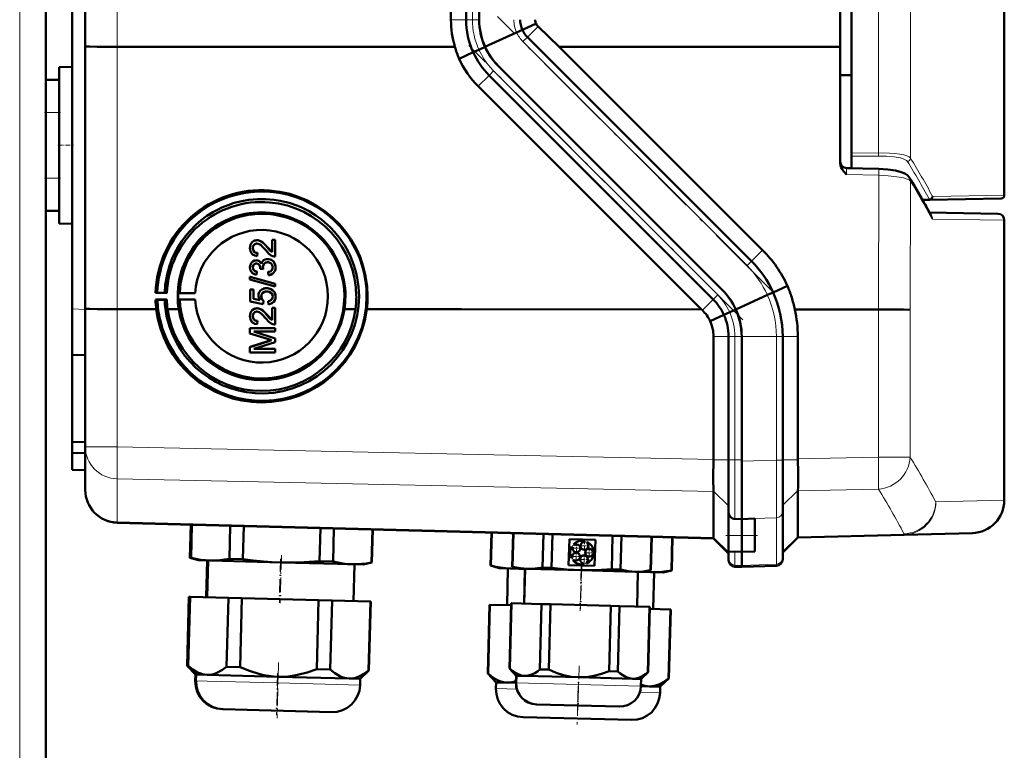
# Model space of a CAD drawing. Extents: x -1438 to 1837, y -1771 to 755.
# Tile 67 of 95: x 458 to 608, y 99 to 210. Entities that reach past the tile are written whole.
import ezdxf

# ---------------------------------------------------------------- set-up
doc = ezdxf.new("R2010")
doc.units = 0
doc.linetypes.add('DASHDOT', pattern=[18.5, 12, -3, 0.5, -3])

msp = doc.modelspace()

# ---------------------------------------------------------------- linework, layer by layer
at = {"color": 7, "linetype": 'DASHDOT', "lineweight": 18}
for p, q in [((457.79, -529.1), (457.79, 430.9)), ((572.39, 168.72), (530.6, 210.51)), ((567.98, 164.3), (526.19, 206.09))]:
    msp.add_line(p, q, dxfattribs=at)
at = {"color": 7, "lineweight": 18}
for p, q in [((457.79, -267.8), (457.79, 350.9)), ((593.5, 322.87), (593.5, 188.94)), ((588.63, 189.76), (588.63, 322.05)), ((472.66, 205.92), (472.66, 305.88)), ((526.76, 301.76), (526.76, 210.04)), ((523.49, 210.04), (525.79, 210.04)), ((526.76, 210.04), (525.79, 210.04)), ((526.76, 210.04), (527.79, 210.04)), ((536.76, 209.02), (535.14, 207.39)), ((534.37, 208.49), (534.37, 208.49)), ((534.45, 206.71), (535.14, 207.39)), ((472.66, 165.93), (472.66, 205.92)), ((568.6, 172.56), (534.45, 206.71)), ((526.87, 205.07), (526.88, 205.07)), ((527.65, 199.89), (529.31, 201.55)), ((529.99, 202.24), (529.31, 201.55)), ((564.13, 168.1), (529.99, 202.24)), ((461.79, 195.9), (463.79, 195.9)), ((584.5, 189.7), (588.63, 189.76)), ((588.63, 189.27), (584.5, 189.22)), ((588.68, 186.33), (583.76, 186.45)), ((588.6, 165.89), (588.68, 186.33)), ((461.79, 185.9), (463.79, 185.9)), ((593.5, 185.45), (593.43, 165.83)), ((596.93, 183.09), (607.79, 183.28)), ((596.32, 182.72), (595.26, 182.7)), ((596.58, 180.3), (596.56, 180.32)), ((607.79, 179.48), (596.85, 179.67)), ((570.96, 174.93), (569.28, 173.25)), ((568.6, 172.56), (569.28, 173.25)), ((564.13, 168.1), (563.45, 167.41)), ((572.57, 168.49), (572.57, 168.49)), ((561.79, 165.76), (563.45, 167.41)), ((465.79, 165.96), (467.79, 165.89)), ((472.66, 144.94), (472.66, 165.93)), ((565.08, 165.07), (565.08, 165.07)), ((588.61, 143.39), (588.61, 165.89)), ((593.43, 165.83), (593.43, 143.39)), ((563.49, 161.76), (565.79, 161.76)), ((565.79, 161.76), (566.76, 161.76)), ((566.76, 161.76), (567.79, 161.76)), ((566.76, 161.76), (566.76, 142.95)), ((573.07, 161.76), (567.79, 161.76)), ((573.07, 161.76), (574.04, 161.76)), ((573.07, 142.9), (573.07, 161.76)), ((576.33, 161.76), (574.04, 161.76)), ((472.66, 144.94), (467.79, 144.94)), ((472.66, 144.94), (563.49, 143.04)), ((563.49, 142.95), (565.79, 142.95)), ((566.76, 142.95), (565.79, 142.95)), ((566.76, 142.95), (567.79, 142.95)), ((566.76, 133.98), (566.76, 142.95)), ((567.79, 142.75), (573.07, 142.9)), ((574.04, 142.9), (573.07, 142.9)), ((576.33, 142.96), (574.04, 142.96)), ((588.61, 143.39), (576.33, 143.13)), ((588.61, 143.39), (593.43, 143.39)), ((563.49, 138.17), (472.66, 140.07)), ((472.66, 140.07), (472.66, 133.52)), ((563.49, 138.19), (565.79, 135.95)), ((576.33, 138.31), (574.04, 136.07)), ((576.33, 138.26), (588.61, 138.52)), ((597.36, 136.55), (607.79, 136.82)), ((472.66, 133.52), (563.49, 131.14)), ((472.66, 133.52), (472.66, 133.39)), ((566.76, 133.98), (567.79, 133.94)), ((566.76, 133.97), (566.76, 133.98)), ((573.07, 134.14), (567.79, 133.99)), ((573.07, 127.07), (573.07, 134.14)), ((563.49, 131.14), (565.79, 128.89)), ((565.79, 131.44), (567.79, 131.44)), ((569.79, 131.44), (567.79, 131.44)), ((576.33, 131.24), (574.04, 129.01)), ((592.53, 131.67), (576.33, 131.25)), ((592.53, 131.55), (592.53, 131.67)), ((566.76, 126.92), (566.76, 128.98)), ((566.76, 126.92), (567.79, 126.89)), ((566.76, 126.68), (566.76, 126.92)), ((573.07, 127.07), (567.79, 126.89)), ((573.07, 126.83), (573.07, 127.07)), ((484.6, 109.31), (484.54, 109.31)), ((484.65, 109.31), (484.6, 109.31)), ((486.33, 109.26), (484.65, 109.31)), ((497.15, 108.98), (486.33, 109.26)), ((509.64, 108.65), (497.15, 108.98)), ((532.02, 108.07), (530.35, 108.11)), ((533.53, 108.03), (532.02, 108.07)), ((533.43, 108.99), (533.4, 108.99)), ((542.93, 108.74), (533.43, 108.99)), ((552.43, 108.49), (542.93, 108.74)), ((555.34, 107.46), (552.25, 107.54))]:
    msp.add_line(p, q, dxfattribs=at)
at = {"color": 7, "lineweight": 50}
for p, q in [((584.5, 322.11), (584.5, 189.7)), ((461.79, 200.9), (461.79, 310.9)), ((467.79, 205.98), (467.79, 305.81)), ((582.79, 205.88), (582.79, 305.92)), ((523.49, 210.04), (523.49, 301.76)), ((525.79, 301.76), (525.79, 210.04)), ((527.79, 301.76), (527.79, 210.04)), ((465.79, 165.96), (465.79, 254.97)), ((607.79, 254.41), (607.79, 183.28)), ((536.46, 209.44), (534.37, 208.49)), ((540, 205.89), (536.76, 209.02)), ((533.48, 208.09), (528.67, 205.9)), ((534.37, 208.49), (533.49, 208.09)), ((569.28, 173.25), (535.14, 207.39)), ((467.79, 166), (467.79, 205.98)), ((524.1, 205.9), (472.66, 205.92)), ((527.76, 205.47), (528.7, 205.9)), ((582.79, 205.88), (540, 205.89)), ((570.96, 174.93), (540, 205.89)), ((582.79, 205.88), (582.79, 188.17)), ((524.73, 204.1), (526.87, 205.07)), ((526.88, 205.07), (527.76, 205.47)), ((463.79, 202.79), (465.79, 202.85)), ((463.79, 202.79), (465.79, 202.85)), ((463.79, 179), (463.79, 202.79)), ((564.86, 168.83), (530.72, 202.97)), ((564.86, 168.83), (530.72, 202.97)), ((563.45, 167.41), (529.31, 201.55)), ((584.5, 201.58), (582.79, 201.6)), ((461.79, 200.9), (463.79, 200.9)), ((461.79, 195.9), (461.79, 200.9)), ((463.79, 195.9), (463.79, 200.9)), ((561.64, 165.9), (527.65, 199.89)), ((461.79, 195.9), (461.79, 185.9)), ((463.79, 195.9), (463.79, 185.9)), ((584.5, 189.22), (584.5, 189.7)), ((584.5, 187.4), (584.5, 189.22)), ((583.76, 187.42), (584.5, 187.4)), ((583.76, 187.42), (588.68, 187.3)), ((461.79, 180.9), (461.79, 185.9)), ((463.79, 180.9), (463.79, 185.9)), ((596.44, 182.59), (595.33, 182.57)), ((607.3, 182.78), (596.44, 182.59)), ((461.79, -267.8), (461.79, 180.9)), ((461.79, 180.9), (463.79, 180.9)), ((596.38, 180.66), (606.8, 180.48)), ((463.79, 179), (465.79, 178.95)), ((607.79, 136.82), (607.79, 179.48)), ((493.58, 176.38), (493.59, 176.38)), ((493.93, 176.43), (493.94, 176.44)), ((496.23, 176.49), (496.73, 176.49)), ((496.23, 176.48), (496.23, 176.49)), ((496.23, 174.6), (496.23, 176.48)), ((496.23, 176.48), (496.72, 176.48)), ((496.72, 176.48), (496.73, 176.49)), ((496.72, 176.48), (496.72, 173.96)), ((496.73, 176.49), (496.73, 173.97)), ((493.31, 175.24), (493.32, 175.24)), ((494.01, 174.51), (493.96, 174.02)), ((494, 174.51), (493.96, 174.01)), ((493.96, 174.01), (493.96, 174.02)), ((494, 174.51), (494.01, 174.51)), ((495.51, 175.36), (495.52, 175.37)), ((495.52, 175.37), (496.23, 174.61)), ((493.56, 173.33), (493.57, 173.33)), ((493.85, 173.37), (493.86, 173.37)), ((495.2, 173.52), (495.21, 173.52)), ((495.56, 173.57), (495.57, 173.57)), ((496.72, 173.96), (496.73, 173.97)), ((493.31, 172.29), (493.32, 172.29)), ((493.91, 171.65), (493.86, 171.15)), ((493.91, 171.64), (493.86, 171.15)), ((493.86, 171.15), (493.86, 171.15)), ((493.91, 171.64), (493.91, 171.65)), ((494.45, 172.08), (494.45, 172.16)), ((494.89, 172.03), (494.45, 172.08)), ((494.84, 172.35), (494.85, 172.36)), ((494.89, 172.03), (494.9, 172.04)), ((495.63, 171.59), (495.64, 171.6)), ((495.68, 171.1), (495.63, 171.59)), ((495.99, 171.16), (495.99, 171.16)), ((496.77, 172.3), (496.78, 172.3)), ((492.87, 170.87), (496.72, 169.78)), ((492.87, 170.46), (492.87, 170.87)), ((492.87, 170.87), (492.88, 170.87)), ((496.72, 169.37), (492.87, 170.46)), ((492.88, 170.87), (496.73, 169.78)), ((496.72, 169.78), (496.72, 169.37)), ((496.72, 169.78), (496.73, 169.78)), ((496.73, 169.78), (496.73, 169.37)), ((478.49, 168.4), (478.76, 168.46)), ((480.21, 168.4), (478.49, 168.4)), ((478.76, 168.46), (479.88, 168.43)), ((479.88, 168.43), (480.21, 168.4)), ((481.93, 168.39), (482.17, 168.44)), ((484.54, 168.39), (481.93, 168.39)), ((482.17, 168.44), (484.54, 168.39)), ((492.92, 168.93), (493.41, 168.93)), ((492.92, 167.1), (492.92, 168.93)), ((492.92, 168.93), (492.93, 168.93)), ((492.93, 168.93), (493.42, 168.93)), ((493.41, 168.93), (493.41, 167.5)), ((493.41, 168.93), (493.42, 168.93)), ((493.42, 168.93), (493.42, 167.51)), ((494.93, 169.05), (494.94, 169.06)), ((495.4, 169.12), (495.41, 169.13)), ((496.3, 168.83), (496.31, 168.83)), ((496.72, 169.37), (496.73, 169.37)), ((571.69, 168.09), (566.88, 165.9)), ((572.57, 168.49), (571.69, 168.09)), ((574.75, 169.48), (572.57, 168.49)), ((478.76, 167.36), (478.49, 167.38)), ((478.49, 167.38), (480.2, 167.38)), ((479.88, 167.37), (478.76, 167.36)), ((480.2, 167.38), (479.88, 167.37)), ((482.18, 167.37), (481.93, 167.39)), ((481.93, 167.39), (484.54, 167.39)), ((484.54, 167.39), (482.18, 167.37)), ((494.89, 166.7), (492.92, 167.1)), ((493.41, 167.5), (493.42, 167.51)), ((493.41, 167.5), (494.41, 167.31)), ((493.42, 167.51), (494.41, 167.31)), ((494.6, 167.86), (494.61, 167.86)), ((494.94, 167.2), (494.89, 166.7)), ((494.89, 166.7), (494.9, 166.71)), ((494.95, 167.2), (494.9, 166.71)), ((494.94, 167.2), (494.95, 167.2)), ((495.68, 166.65), (495.63, 167.15)), ((495.63, 167.15), (495.64, 167.15)), ((496, 166.72), (496.01, 166.72)), ((496.77, 167.85), (496.78, 167.85)), ((465.79, 158.97), (465.79, 165.96)), ((467.79, 144.94), (467.79, 166)), ((472.66, 165.93), (478.61, 165.93)), ((482.02, 165.93), (480.32, 165.93)), ((493.58, 166.01), (493.59, 166.01)), ((493.93, 166.06), (493.94, 166.07)), ((496.23, 166.11), (496.73, 166.11)), ((496.23, 164.23), (496.23, 166.11)), ((496.23, 166.11), (496.72, 166.11)), ((496.23, 166.11), (496.23, 166.11)), ((496.72, 166.11), (496.72, 163.59)), ((496.72, 166.11), (496.73, 166.11)), ((496.73, 166.11), (496.73, 163.59)), ((508.95, 165.92), (507.26, 165.92)), ((510.67, 165.91), (525.08, 165.91)), ((525.08, 165.91), (561.64, 165.9)), ((561.79, 165.76), (561.64, 165.9)), ((562.98, 164.12), (565.08, 165.07)), ((565.08, 165.07), (565.96, 165.47)), ((565.96, 165.47), (566.9, 165.9)), ((575.86, 165.9), (588.6, 165.89)), ((493.31, 164.87), (493.32, 164.87)), ((494.01, 164.14), (493.96, 163.64)), ((494, 164.14), (493.96, 163.64)), ((493.96, 163.64), (493.96, 163.64)), ((494, 164.14), (494.01, 164.14)), ((495.51, 164.99), (495.52, 165)), ((495.52, 165), (496.23, 164.24)), ((496.72, 163.59), (496.73, 163.59)), ((492.87, 163.05), (496.72, 163.05)), ((492.87, 162.24), (492.87, 163.05)), ((492.87, 163.05), (492.88, 163.05)), ((495.53, 161.39), (492.87, 162.24)), ((492.88, 163.05), (496.73, 163.05)), ((493.46, 162.51), (496.72, 161.48)), ((496.72, 162.51), (493.46, 162.51)), ((493.47, 162.51), (496.73, 161.48)), ((496.72, 163.05), (496.72, 162.51)), ((496.72, 163.05), (496.73, 163.05)), ((496.72, 162.51), (496.73, 162.51)), ((496.73, 163.05), (496.73, 162.51)), ((492.87, 160.16), (495.57, 161.02)), ((492.88, 160.17), (495.58, 161.03)), ((496.72, 160.91), (493.46, 159.89)), ((496.72, 161.48), (496.72, 160.91)), ((496.72, 161.48), (496.73, 161.48)), ((496.72, 160.91), (496.73, 160.91)), ((496.73, 161.48), (496.73, 160.91)), ((563.49, 143.04), (563.49, 161.76)), ((565.79, 142.95), (565.79, 161.76)), ((567.79, 142.75), (567.79, 161.76)), ((567.79, 142.95), (567.79, 161.76)), ((574.04, 142.9), (574.04, 161.76)), ((576.33, 143.13), (576.33, 161.76)), ((492.87, 160.16), (492.88, 160.17)), ((492.87, 159.35), (492.87, 160.16)), ((496.72, 159.34), (492.87, 159.35)), ((493.46, 159.89), (496.72, 159.89)), ((493.47, 159.89), (496.73, 159.89)), ((496.72, 159.89), (496.72, 159.34)), ((496.72, 159.89), (496.73, 159.89)), ((496.72, 159.34), (496.73, 159.35)), ((496.73, 159.89), (496.73, 159.35)), ((467.79, 158.9), (465.79, 158.97)), ((465.79, 158.97), (465.79, 145.67)), ((465.79, 145.67), (467.79, 145.69)), ((465.79, 145.67), (465.79, 144.06)), ((465.79, 141.47), (465.79, 144.06)), ((465.79, 144.06), (467.79, 143.97)), ((467.79, 138.39), (467.79, 144.94)), ((563.49, 143.04), (563.49, 142.95)), ((565.79, 140.35), (565.79, 142.95)), ((567.79, 133.94), (567.79, 142.95)), ((567.79, 133.99), (567.79, 142.75)), ((574.04, 135.11), (574.04, 142.9)), ((576.33, 143.13), (576.33, 142.96)), ((465.79, 141.47), (467.79, 141.4)), ((565.79, 137.91), (565.79, 140.35)), ((563.49, 138.19), (563.49, 138.17)), ((563.49, 138.17), (563.49, 131.14)), ((576.33, 131.25), (576.33, 138.26)), ((565.79, 136.04), (565.79, 137.91)), ((565.79, 134.99), (565.79, 136.04)), ((574.04, 128.04), (574.04, 135.11)), ((565.79, 131.44), (565.79, 134.99)), ((566.76, 133.97), (567.79, 133.94)), ((567.79, 133.94), (569.79, 134.01)), ((567.79, 133.94), (567.79, 133.99)), ((567.79, 133.94), (567.79, 131.44)), ((567.79, 131.44), (567.79, 133.94)), ((569.79, 131.44), (569.79, 134.01)), ((563.49, 131.01), (472.66, 133.39)), ((483.73, 128.05), (483.86, 133.1)), ((483.73, 128.05), (483.86, 133.1)), ((483.73, 128.05), (483.86, 133.1)), ((483.78, 128.04), (483.91, 133.09)), ((483.79, 128.04), (483.92, 133.09)), ((483.84, 128.04), (483.97, 133.09)), ((483.84, 128.04), (483.98, 133.09)), ((483.89, 128.04), (484.03, 133.09)), ((489.74, 127.89), (489.87, 132.94)), ((491.79, 127.83), (491.93, 132.88)), ((503.48, 127.53), (503.62, 132.58)), ((505.54, 127.47), (505.67, 132.52)), ((511.38, 127.32), (511.52, 132.37)), ((511.43, 127.32), (511.57, 132.37)), ((529.54, 126.85), (529.67, 131.9)), ((529.59, 126.85), (529.72, 131.9)), ((532.82, 126.69), (532.95, 131.81)), ((532.84, 126.69), (532.98, 131.81)), ((532.87, 126.69), (533.01, 131.81)), ((537.46, 126.57), (537.59, 131.69)), ((538.8, 126.54), (538.94, 131.65)), ((541.42, 126.91), (541.53, 130.87)), ((541.53, 130.87), (545.49, 130.76)), ((543.84, 130.45), (543.88, 130.58)), ((545.49, 130.76), (545.38, 126.8)), ((547.98, 126.3), (548.11, 131.41)), ((549.32, 126.26), (549.46, 131.38)), ((553.91, 126.14), (554.04, 131.26)), ((553.94, 126.14), (554.07, 131.26)), ((557.08, 126.13), (557.21, 131.18)), ((557.13, 126.12), (557.26, 131.17)), ((563.49, 131.01), (565.79, 128.71)), ((565.79, 131.44), (565.79, 129.01)), ((567.79, 128.94), (567.79, 131.44)), ((567.79, 128.94), (567.79, 131.44)), ((569.79, 131.44), (569.79, 128.98)), ((576.33, 131.12), (574.04, 128.83)), ((576.33, 131.12), (592.53, 131.55)), ((576.33, 131.25), (576.33, 131.24)), ((602.92, 131.82), (592.53, 131.55)), ((542.03, 129.7), (541.92, 129.78)), ((542.14, 130.07), (542.25, 129.98)), ((544.22, 130.46), (544.18, 130.33)), ((565.79, 127.89), (565.79, 129.01)), ((565.79, 129.01), (567.79, 128.94)), ((485.02, 127.66), (483.73, 128.05)), ((483.73, 128.05), (483.78, 128.04)), ((485.02, 127.66), (483.73, 128.05)), ((483.82, 128.03), (483.78, 128.04)), ((483.79, 128.04), (483.84, 128.04)), ((485.08, 127.66), (483.79, 128.04)), ((483.88, 128.03), (483.84, 128.04)), ((483.84, 128.04), (483.89, 128.04)), ((485.13, 127.66), (483.84, 128.04)), ((485.08, 127.66), (485.02, 127.66)), ((485.13, 127.66), (485.08, 127.66)), ((486.81, 127.62), (485.13, 127.66)), ((486.37, 127.63), (486.22, 122.03)), ((486.37, 127.63), (486.22, 122.03)), ((486.37, 127.63), (486.22, 122.03)), ((486.43, 127.63), (486.28, 122.03)), ((486.48, 127.63), (486.34, 122.03)), ((497.63, 127.33), (486.81, 127.62)), ((489.74, 127.89), (491.79, 127.83)), ((503.48, 127.53), (505.54, 127.47)), ((541.88, 127.97), (541.99, 128.05)), ((542.19, 127.75), (542.08, 127.67)), ((545.24, 128.61), (545.1, 128.61)), ((545.11, 128.97), (545.25, 128.97)), ((565.79, 127.68), (565.79, 127.89)), ((569.79, 128.98), (567.79, 128.94)), ((567.79, 126.89), (567.79, 128.94)), ((567.79, 126.89), (567.79, 128.94)), ((574.04, 127.83), (574.04, 128.04)), ((508.45, 127.05), (497.63, 127.33)), ((510.13, 127.01), (508.45, 127.05)), ((508.78, 127.04), (508.63, 121.44)), ((510.13, 127.01), (511.43, 127.32)), ((511.38, 127.32), (511.43, 127.32)), ((529.54, 126.85), (529.59, 126.85)), ((530.83, 126.46), (529.54, 126.85)), ((532.5, 126.42), (530.83, 126.46)), ((532.18, 126.43), (532.03, 120.83)), ((533.89, 126.38), (532.5, 126.42)), ((532.82, 126.69), (532.84, 126.69)), ((533.86, 126.38), (532.82, 126.69)), ((532.84, 126.69), (532.87, 126.69)), ((533.89, 126.38), (532.84, 126.69)), ((533.89, 126.38), (533.86, 126.38)), ((535.16, 126.35), (533.89, 126.38)), ((534.76, 126.36), (534.62, 121.06)), ((534.79, 126.36), (534.65, 121.06)), ((543.38, 126.14), (535.16, 126.35)), ((537.46, 126.57), (538.8, 126.54)), ((545.38, 126.8), (541.42, 126.91)), ((551.61, 125.92), (543.38, 126.14)), ((543.79, 127.07), (543.75, 127.2)), ((544.1, 127.3), (544.14, 127.17)), ((547.98, 126.3), (549.32, 126.26)), ((552.88, 125.89), (553.94, 126.14)), ((553.91, 126.14), (553.94, 126.14)), ((555.82, 125.81), (557.13, 126.12)), ((557.08, 126.13), (557.13, 126.12)), ((566.76, 126.68), (567.79, 126.65)), ((567.79, 126.65), (567.79, 126.89)), ((567.79, 126.65), (567.79, 126.89)), ((573.07, 126.83), (567.79, 126.65)), ((552.88, 125.89), (551.61, 125.92)), ((551.98, 125.91), (551.84, 120.61)), ((554.15, 125.85), (552.88, 125.89)), ((555.82, 125.81), (554.15, 125.85)), ((554.47, 125.85), (554.32, 120.25)), ((483.3, 111.59), (483.57, 122.1)), ((483.3, 111.59), (483.57, 122.1)), ((483.3, 111.59), (483.57, 122.1)), ((483.62, 122.1), (483.35, 111.59)), ((483.36, 111.59), (483.63, 122.1)), ((483.68, 122.1), (483.41, 111.59)), ((483.41, 111.59), (483.69, 122.1)), ((483.74, 122.1), (483.46, 111.59)), ((483.62, 122.1), (483.57, 122.1)), ((483.62, 122.1), (483.63, 122.1)), ((483.68, 122.1), (483.63, 122.1)), ((483.74, 122.1), (483.69, 122.1)), ((483.74, 122.1), (489.58, 121.94)), ((489.58, 121.94), (489.31, 111.44)), ((491.64, 121.89), (489.58, 121.94)), ((491.64, 121.89), (491.36, 111.38)), ((491.64, 121.89), (503.33, 121.58)), ((503.33, 121.58), (503.05, 111.08)), ((505.38, 121.53), (503.33, 121.58)), ((505.38, 121.53), (505.11, 111.02)), ((505.38, 121.53), (511.23, 121.38)), ((511.23, 121.38), (510.95, 110.87)), ((511, 110.87), (511.28, 121.37)), ((511.28, 121.37), (511.23, 121.38)), ((529.11, 110.4), (529.38, 120.9)), ((529.43, 120.9), (529.16, 110.39)), ((529.43, 120.9), (529.38, 120.9)), ((529.43, 120.9), (532.66, 120.81)), ((532.41, 111.16), (532.67, 121.11)), ((532.44, 111.16), (532.7, 121.11)), ((532.73, 121.11), (532.47, 111.16)), ((532.7, 121.11), (532.67, 121.11)), ((532.73, 121.11), (532.7, 121.11)), ((532.73, 121.11), (537.31, 120.99)), ((537.31, 120.99), (537.05, 111.04)), ((538.66, 120.96), (537.31, 120.99)), ((538.66, 120.96), (538.4, 111)), ((538.66, 120.96), (547.83, 120.72)), ((547.83, 120.72), (547.57, 110.76)), ((549.18, 120.68), (547.83, 120.72)), ((549.18, 120.68), (548.92, 110.72)), ((549.18, 120.68), (553.76, 120.56)), ((553.76, 120.56), (553.5, 110.6)), ((553.53, 110.6), (553.79, 120.56)), ((553.79, 120.56), (553.76, 120.56)), ((553.78, 120.26), (556.92, 120.18)), ((556.92, 120.18), (556.65, 109.67)), ((556.7, 109.67), (556.97, 120.18)), ((556.97, 120.18), (556.92, 120.18)), ((484.56, 110.26), (483.3, 111.59)), ((483.3, 111.59), (483.35, 111.59)), ((484.56, 110.26), (483.3, 111.59)), ((484.56, 110.26), (483.3, 111.59)), ((483.39, 111.56), (483.35, 111.59)), ((483.36, 111.59), (483.41, 111.59)), ((484.62, 110.26), (483.36, 111.59)), ((483.45, 111.55), (483.41, 111.59)), ((483.41, 111.59), (483.46, 111.59)), ((484.68, 110.26), (483.41, 111.59)), ((489.31, 111.44), (491.36, 111.38)), ((503.05, 111.08), (505.11, 111.02)), ((532.41, 111.16), (532.44, 111.16)), ((533.43, 110.08), (532.41, 111.16)), ((532.44, 111.16), (532.47, 111.16)), ((533.46, 110.08), (532.44, 111.16)), ((537.05, 111.04), (538.4, 111)), ((484.56, 110.26), (484.54, 109.31)), ((484.56, 110.26), (484.54, 109.31)), ((484.56, 110.26), (484.54, 109.31)), ((484.62, 110.26), (484.56, 110.26)), ((484.62, 110.26), (484.6, 109.31)), ((484.68, 110.26), (484.62, 110.26)), ((484.68, 110.26), (484.65, 109.31)), ((486.35, 110.21), (484.68, 110.26)), ((497.17, 109.93), (486.35, 110.21)), ((508, 109.65), (497.17, 109.93)), ((509.67, 109.6), (508, 109.65)), ((509.67, 109.6), (509.64, 108.65)), ((509.67, 109.6), (511, 110.87)), ((510.95, 110.87), (511, 110.87)), ((529.11, 110.4), (529.16, 110.39)), ((530.37, 109.06), (529.11, 110.4)), ((533.43, 110.08), (533.4, 108.99)), ((533.46, 110.08), (533.43, 108.99)), ((533.46, 110.08), (533.43, 110.08)), ((534.73, 110.05), (533.46, 110.08)), ((542.96, 109.83), (534.73, 110.05)), ((551.18, 109.61), (542.96, 109.83)), ((547.57, 110.76), (548.92, 110.72)), ((552.45, 109.58), (551.18, 109.61)), ((552.45, 109.58), (552.43, 108.49)), ((552.45, 109.58), (553.53, 110.6)), ((553.5, 110.6), (553.53, 110.6)), ((555.36, 108.41), (556.7, 109.67)), ((556.65, 109.67), (556.7, 109.67)), ((530.37, 109.06), (530.35, 108.11)), ((532.05, 109.02), (530.37, 109.06)), ((533.4, 108.98), (532.05, 109.02)), ((553.69, 108.45), (552.43, 108.48)), ((555.36, 108.41), (553.69, 108.45)), ((555.36, 108.41), (555.34, 107.46)), ((536.55, 105.71), (536.52, 105.71)), ((542.84, 105.54), (536.55, 105.71)), ((549.14, 105.38), (542.84, 105.54)), ((488.72, 104.96), (488.67, 104.96)), ((488.78, 104.96), (488.72, 104.96)), ((505.3, 104.53), (488.78, 104.96)), ((550.99, 103.33), (534.48, 103.76))]:
    msp.add_line(p, q, dxfattribs=at)
at = {"color": 7, "linetype": 'DASHDOT', "lineweight": 18, "ltscale": 0.060001}
for p, q in [((461.59, 195.9), (463.99, 195.9)), ((461.59, 185.9), (463.99, 185.9))]:
    msp.add_line(p, q, dxfattribs=at)
at = {"color": 7, "linetype": 'DASHDOT', "lineweight": 18, "ltscale": 0.059999}
msp.add_line((463.59, 190.9), (465.99, 190.9), dxfattribs=at)
at = {"color": 7, "linetype": 'DASHDOT', "lineweight": 18, "ltscale": 0.039}
for p, q in [((543.82, 130.63), (543.82, 129.07)), ((543.38, 129.49), (541.82, 129.49)), ((542.56, 129), (542.56, 127.44)), ((542.6, 130.27), (542.6, 128.71)), ((544.6, 129.85), (543.04, 129.85)), ((544.53, 129.59), (544.53, 128.03)), ((543.34, 128.22), (541.78, 128.22)), ((544.54, 127.8), (542.98, 127.8)), ((545.31, 128.81), (543.75, 128.81))]:
    msp.add_line(p, q, dxfattribs=at)
at = {"color": 7, "linetype": 'DASHDOT', "lineweight": 18, "ltscale": 0.119881}
msp.add_line((565.39, 131.44), (570.19, 131.44), dxfattribs=at)
at = {"color": 7, "linetype": 'DASHDOT', "lineweight": 18, "ltscale": 0.168016}
for p, q in [((497.53, 127.9), (497.35, 121.18)), ((497.59, 127.89), (497.41, 121.18)), ((543.34, 126.7), (543.16, 119.98))]:
    msp.add_line(p, q, dxfattribs=at)
at = {"color": 7, "linetype": 'DASHDOT', "lineweight": 18, "ltscale": 0.183048}
msp.add_line((497.66, 128.44), (497.47, 121.12), dxfattribs=at)
at = {"color": 7, "linetype": 'DASHDOT', "lineweight": 18, "ltscale": 0.039001}
msp.add_line((543.76, 128.58), (543.76, 127.02), dxfattribs=at)
at = {"color": 7, "linetype": 'DASHDOT', "lineweight": 18, "ltscale": 0.159016}
msp.add_line((543.37, 126.67), (543.2, 120.31), dxfattribs=at)
at = {"color": 7, "linetype": 'DASHDOT', "lineweight": 18, "ltscale": 0.171052}
msp.add_line((543.41, 127.11), (543.23, 120.27), dxfattribs=at)
at = {"color": 7, "linetype": 'DASHDOT', "lineweight": 18, "ltscale": 0.212292}
msp.add_line((497.23, 112.09), (497.01, 103.6), dxfattribs=at)
at = {"color": 7, "linetype": 'DASHDOT', "lineweight": 18, "ltscale": 0.168715}
msp.add_line((543, 111.56), (542.83, 104.81), dxfattribs=at)
at = {"color": 7, "linetype": 'DASHDOT', "lineweight": 18, "ltscale": 0.159002}
msp.add_line((497.07, 110.46), (496.91, 104.11), dxfattribs=at)
at = {"color": 7, "linetype": 'DASHDOT', "lineweight": 18, "ltscale": 0.133699}
msp.add_line((497.11, 109.53), (496.97, 104.19), dxfattribs=at)
at = {"color": 7, "linetype": 'DASHDOT', "lineweight": 18, "ltscale": 0.143425}
msp.add_line((542.86, 108.37), (542.71, 102.63), dxfattribs=at)
at = {"color": 7, "linetype": 'DASHDOT', "lineweight": 18, "ltscale": 0.100908}
msp.add_line((542.91, 109.16), (542.81, 105.12), dxfattribs=at)
at = {"color": 7, "lineweight": 50}
for points in [[(467.79, 205.98), (467.79, 205.98), (467.79, 205.98), (467.8, 205.98), (467.86, 205.97), (468.42, 205.95), (469.59, 205.93), (472.66, 205.92)], [(530.72, 202.97), (530.24, 203.49), (529.8, 204.03), (529.39, 204.62), (529.03, 205.24), (528.7, 205.9)], [(583.76, 186.45), (583.28, 186.97), (583.07, 187.26), (582.92, 187.54), (582.82, 187.84), (582.79, 188.17)], [(593.36, 185.96), (593.07, 186.31), (592.65, 186.59), (592.09, 186.82), (591.23, 187.05), (590.03, 187.22), (588.68, 187.3)], [(509.49, 167.9), (509.42, 169.31), (509.22, 170.7), (509.01, 171.61), (508.7, 172.66), (508.19, 173.96), (507.77, 174.81), (507.31, 175.63), (506.48, 176.84), (505.75, 177.74), (505.21, 178.31), (504.65, 178.85), (503.78, 179.58), (502.91, 180.21), (501.89, 180.84), (500.75, 181.41), (500.16, 181.66), (498.84, 182.11), (497.47, 182.45), (496.54, 182.59), (495.29, 182.7), (494.04, 182.7), (492.7, 182.58), (491.62, 182.39), (490.49, 182.11), (489.53, 181.79), (488.59, 181.4), (487.93, 181.09), (487.23, 180.71), (486.32, 180.13), (485.45, 179.49), (484.64, 178.79), (483.64, 177.77), (483.03, 177.05), (482.47, 176.29), (481.78, 175.18), (481.68, 174.99), (481.09, 173.8), (480.62, 172.55), (480.24, 171.2), (480.04, 170.11), (479.97, 169.65), (479.88, 168.43)], [(492.87, 175.25), (492.89, 175.53), (492.95, 175.74), (493.04, 175.94), (493.22, 176.16), (493.46, 176.33), (493.58, 176.38)], [(493.74, 175.91), (493.59, 175.83), (493.42, 175.65), (493.33, 175.41), (493.31, 175.24)], [(493.75, 175.91), (493.59, 175.83), (493.46, 175.7), (493.37, 175.54), (493.32, 175.24)], [(493.93, 176.43), (494.13, 176.42), (494.5, 176.29), (494.83, 176.07), (495.12, 175.8), (495.51, 175.36)], [(493.94, 176.44), (494.23, 176.4), (494.57, 176.26), (494.83, 176.09), (495.24, 175.69), (495.52, 175.37)], [(495.28, 174.9), (494.69, 175.54), (494.56, 175.67), (494.27, 175.86), (493.94, 175.94)], [(493.96, 174.01), (493.6, 174.09), (493.27, 174.26), (493.14, 174.39), (492.96, 174.71), (492.88, 175.07), (492.87, 175.25)], [(493.31, 175.24), (493.37, 174.9), (493.49, 174.71), (493.68, 174.58), (493.9, 174.51), (494, 174.51)], [(493.32, 175.24), (493.35, 175.02), (493.41, 174.85), (493.58, 174.64), (493.82, 174.53), (494.01, 174.51)], [(496.38, 174.02), (496.12, 174.13), (495.76, 174.38), (495.28, 174.9)], [(495.51, 175.36), (495.92, 174.88), (496.23, 174.6)], [(492.87, 172.28), (492.9, 172.54), (493.05, 172.92), (493.17, 173.08), (493.32, 173.21), (493.56, 173.33)], [(493.68, 172.85), (493.5, 172.74), (493.37, 172.57), (493.32, 172.36), (493.31, 172.29)], [(493.68, 172.85), (493.48, 172.72), (493.35, 172.51), (493.32, 172.29)], [(493.85, 173.37), (494.04, 173.35), (494.23, 173.28), (494.39, 173.16), (494.57, 172.93), (494.61, 172.85)], [(493.86, 173.37), (494.05, 173.35), (494.23, 173.28), (494.4, 173.17), (494.52, 173.02), (494.61, 172.86)], [(494.45, 172.16), (494.43, 172.36), (494.31, 172.65), (494.16, 172.8), (494.07, 172.85), (493.86, 172.88)], [(494.61, 172.85), (494.67, 173.02), (494.82, 173.26), (494.95, 173.39), (495.2, 173.52)], [(495.31, 173.04), (495.15, 172.96), (495.02, 172.84), (494.92, 172.7), (494.85, 172.44), (494.84, 172.35)], [(495.31, 173.04), (495.17, 172.97), (494.97, 172.77), (494.86, 172.5), (494.85, 172.36)], [(495.56, 173.57), (495.76, 173.56), (496.13, 173.43), (496.44, 173.19), (496.66, 172.86), (496.76, 172.48), (496.77, 172.3)], [(496.33, 172.32), (496.32, 172.44), (496.25, 172.67), (496.11, 172.87), (495.91, 173), (495.67, 173.07), (495.56, 173.08)], [(495.57, 173.57), (495.96, 173.51), (496.19, 173.4), (496.39, 173.24), (496.56, 173.05), (496.73, 172.69), (496.78, 172.3)], [(493.86, 171.15), (493.54, 171.24), (493.26, 171.41), (493.04, 171.65), (492.91, 171.96), (492.87, 172.28)], [(493.31, 172.29), (493.34, 172.1), (493.48, 171.85), (493.63, 171.73), (493.91, 171.64)], [(493.32, 172.29), (493.34, 172.1), (493.42, 171.93), (493.54, 171.8), (493.7, 171.7), (493.91, 171.65)], [(495.81, 171.64), (496.04, 171.74), (496.2, 171.89), (496.31, 172.14), (496.33, 172.32)], [(496.78, 172.3), (496.74, 171.95), (496.65, 171.72), (496.51, 171.51), (496.24, 171.28), (495.99, 171.16)], [(496.77, 172.3), (496.74, 172), (496.64, 171.72), (496.47, 171.48), (496.25, 171.29), (495.99, 171.16)], [(494.15, 167.99), (494.19, 168.27), (494.29, 168.53), (494.46, 168.76), (494.68, 168.94), (494.93, 169.05)], [(495.07, 168.58), (494.83, 168.44), (494.71, 168.3), (494.63, 168.13), (494.6, 167.86)], [(495.08, 168.58), (494.84, 168.45), (494.71, 168.3), (494.64, 168.12), (494.61, 167.86)], [(495.4, 169.12), (495.69, 169.1), (496.06, 168.98), (496.3, 168.83)], [(495.41, 169.13), (495.6, 169.12), (495.97, 169.02), (496.31, 168.83)], [(496.33, 167.85), (496.29, 168.12), (496.15, 168.35), (496.05, 168.44), (495.82, 168.57), (495.56, 168.62), (495.43, 168.63)], [(496.3, 168.83), (496.54, 168.59), (496.66, 168.4), (496.73, 168.18), (496.77, 167.85)], [(496.31, 168.83), (496.47, 168.68), (496.61, 168.5), (496.71, 168.3), (496.76, 168.08), (496.78, 167.85)], [(494.41, 167.31), (494.25, 167.56), (494.16, 167.85), (494.15, 167.99)], [(494.6, 167.86), (494.65, 167.55), (494.77, 167.35), (494.94, 167.2)], [(494.61, 167.86), (494.62, 167.7), (494.73, 167.41), (494.95, 167.2)], [(495.85, 167.2), (496.01, 167.27), (496.15, 167.38), (496.25, 167.52), (496.31, 167.68), (496.33, 167.85)], [(496.77, 167.85), (496.74, 167.56), (496.65, 167.28), (496.49, 167.04), (496.26, 166.85), (496, 166.72)], [(496.78, 167.85), (496.74, 167.5), (496.58, 167.16), (496.31, 166.88), (496.01, 166.72)], [(467.79, 166), (467.79, 165.99), (467.79, 165.99), (467.8, 165.99), (467.86, 165.99), (468.42, 165.96), (469.59, 165.95), (472.66, 165.93)], [(492.87, 164.88), (492.89, 165.16), (492.95, 165.37), (493.04, 165.57), (493.22, 165.79), (493.46, 165.95), (493.58, 166.01)], [(493.74, 165.54), (493.59, 165.46), (493.42, 165.27), (493.33, 165.03), (493.31, 164.87)], [(493.75, 165.54), (493.59, 165.46), (493.46, 165.33), (493.37, 165.17), (493.32, 164.87)], [(493.93, 166.06), (494.13, 166.05), (494.5, 165.92), (494.83, 165.7), (495.12, 165.43), (495.51, 164.99)], [(493.94, 166.07), (494.23, 166.03), (494.57, 165.89), (494.83, 165.71), (495.24, 165.32), (495.52, 165)], [(495.28, 164.53), (494.69, 165.17), (494.56, 165.29), (494.27, 165.49), (493.94, 165.57)], [(593.43, 165.83), (592.43, 165.86), (590.32, 165.88)], [(493.96, 163.64), (493.6, 163.72), (493.27, 163.89), (493.14, 164.02), (492.96, 164.34), (492.88, 164.7), (492.87, 164.88)], [(493.31, 164.87), (493.37, 164.53), (493.49, 164.34), (493.68, 164.2), (493.9, 164.14), (494, 164.14)], [(493.32, 164.87), (493.35, 164.65), (493.41, 164.48), (493.58, 164.27), (493.82, 164.16), (494.01, 164.14)], [(496.38, 163.64), (496.12, 163.76), (495.76, 164.01), (495.28, 164.53)], [(495.51, 164.99), (495.92, 164.51), (496.23, 164.23)], [(563.46, 139.93), (563.48, 138.34), (563.49, 138.19)], [(576.39, 140.03), (576.37, 138.81), (576.33, 138.31)], [(486.81, 127.62), (486.08, 127.66), (485.36, 127.74), (484.63, 127.87), (483.89, 128.04)], [(489.74, 127.89), (488.99, 127.76), (488.26, 127.67), (487.53, 127.62), (486.81, 127.62)], [(497.63, 127.33), (496.27, 127.39), (494.91, 127.48), (493.36, 127.64), (491.79, 127.83)], [(503.48, 127.53), (501.91, 127.41), (500.36, 127.34), (498.99, 127.32), (497.63, 127.33)], [(508.45, 127.05), (507.73, 127.09), (507, 127.18), (506.28, 127.31), (505.54, 127.47)], [(511.38, 127.32), (510.64, 127.19), (509.9, 127.1), (509.18, 127.05), (508.45, 127.05)], [(532.5, 126.42), (531.78, 126.46), (531.05, 126.55), (530.33, 126.68), (529.59, 126.85)], [(535.16, 126.35), (534.02, 126.45), (532.87, 126.69)], [(537.46, 126.57), (536.3, 126.39), (535.16, 126.35)], [(543.38, 126.14), (541.11, 126.27), (538.8, 126.54)], [(547.98, 126.3), (545.66, 126.15), (543.38, 126.14)], [(551.61, 125.92), (550.47, 126.02), (549.32, 126.26)], [(553.91, 126.14), (552.75, 125.96), (551.61, 125.92)], [(557.08, 126.13), (556.33, 125.99), (555.6, 125.9), (554.87, 125.86), (554.15, 125.85)], [(486.35, 110.21), (485.98, 110.25), (485.62, 110.32), (485.25, 110.44), (484.89, 110.59), (484.18, 111.02), (483.46, 111.59)], [(489.31, 111.44), (488.57, 110.91), (487.83, 110.52), (487.46, 110.38), (487.09, 110.28), (486.72, 110.23), (486.35, 110.21)], [(497.17, 109.93), (496.45, 109.97), (495.73, 110.05), (494.99, 110.18), (494.24, 110.35), (492.8, 110.8), (491.36, 111.38)], [(503.05, 111.08), (501.59, 110.57), (500.12, 110.19), (499.37, 110.06), (498.62, 109.98), (497.9, 109.93), (497.17, 109.93)], [(508, 109.65), (507.63, 109.68), (507.26, 109.75), (506.9, 109.87), (506.54, 110.03), (505.82, 110.45), (505.11, 111.02)], [(534.73, 110.05), (534.22, 110.11), (533.71, 110.29), (533.21, 110.57), (532.84, 110.84), (532.47, 111.16)], [(537.05, 111.04), (536.67, 110.74), (536.28, 110.49), (535.76, 110.24), (535.25, 110.09), (534.73, 110.05)], [(542.96, 109.83), (541.8, 109.93), (540.66, 110.17), (539.53, 110.53), (538.4, 111)], [(510.95, 110.87), (510.21, 110.34), (509.47, 109.95), (509.11, 109.81), (508.74, 109.72), (508.37, 109.66), (508, 109.65)], [(532.05, 109.02), (531.68, 109.05), (531.31, 109.12), (530.95, 109.24), (530.59, 109.4), (529.87, 109.82), (529.16, 110.39)], [(547.57, 110.76), (546.42, 110.35), (545.27, 110.05), (544.12, 109.87), (542.96, 109.83)], [(551.18, 109.61), (550.67, 109.68), (550.16, 109.86), (549.66, 110.14), (549.29, 110.41), (548.92, 110.72)], [(553.5, 110.6), (553.11, 110.31), (552.73, 110.06), (552.21, 109.81), (551.7, 109.66), (551.18, 109.61)], [(556.65, 109.67), (555.91, 109.14), (555.17, 108.75), (554.8, 108.62), (554.43, 108.52), (554.06, 108.46), (553.69, 108.45)]]:
    msp.add_lwpolyline(points, dxfattribs=at)
at = {"color": 7, "lineweight": 18}
for points in [[(529.99, 202.24), (529.46, 202.81), (528.97, 203.41), (528.52, 204.06), (528.12, 204.75), (527.76, 205.47)], [(588.63, 189.76), (590.32, 189.72), (591.13, 189.65), (591.88, 189.55), (592.47, 189.43), (592.95, 189.28), (593.3, 189.12), (593.5, 188.94)], [(593.01, 188.46), (592.9, 188.58), (592.71, 188.7), (592.39, 188.84), (591.97, 188.97), (591.01, 189.15), (589.86, 189.25), (588.63, 189.27)], [(583.76, 187.42), (583.76, 187.42), (583.76, 187.42), (583.76, 187.4), (583.75, 187.27), (583.76, 186.45)], [(593.5, 185.45), (593.36, 185.57), (593.15, 185.69), (592.44, 185.92), (591.4, 186.12), (590.11, 186.26), (588.68, 186.33)], [(573.07, 142.9), (573.08, 136.36), (573.07, 134.14)], [(588.61, 138.52), (588.62, 138.81), (588.64, 139.75), (588.61, 143.39)]]:
    msp.add_lwpolyline(points, dxfattribs=at)
at = {"color": 7, "lineweight": 50}
for centre, radius, start, end in [((537.79, 210.04), 14.3, 180.0034, 196.8325), ((537.72, 210.04), 11.93, 179.9912, 204.6124), ((537.92, 210.04), 10.13, 180.0163, 204.1522), ((537.66, 210.04), 9.87, 179.9823, 204.7977), ((537.85, 210.04), 3.82, 180.0245, 204.0528), ((537.77, 210.04), 1.45, 179.9327, 204.6586), ((537.8, 210.09), 1.49, 205.8875, 225.8639), ((537.84, 210.1), 3.83, 204.8681, 225.0152), ((537.74, 209.63), 14.14, 195.3191, 203.0612), ((537.91, 210.16), 10.17, 204.788, 225.0057), ((537.8, 210.05), 14.36, 204.4878, 225.001), ((537.73, 209.98), 11.91, 204.3336, 224.9966), ((583.79, 188.42), 1, 179.9993, 268.6437), ((583.79, 188.42), 1, 180.0021, 268.6398), ((490.44, 123.88), 120.2, 27.9904, 31.0953), ((494.63, 167.93), 16.14, 85.5889, 178.3371), ((494.62, 167.9), 16.17, 359.9435, 85.585), ((607.29, 183.28), 0.5, 270.9986, 359.9999), ((494.63, 167.83), 14.43, 85.0659, 177.7672), ((494.62, 167.81), 14.45, 0.312, 85.0622), ((492.89, 125.24), 117.4, 28.1721, 29.2356), ((494.63, 167.92), 12.77, 89.9766, 180.1277), ((494.7, 167.92), 12.54, 77.7341, 177.5936), ((494.63, 167.9), 12.79, 359.9426, 89.9664), ((494.7, 167.91), 12.55, 359.9975, 77.7221), ((606.79, 179.48), 1, 0, 89.0007), ((494.7, 167.91), 15.95, 133.5303, 178.0404), ((493.92, 175.35), 1.08, 89.4465, 108.1247), ((493.93, 175.35), 1.08, 89.4555, 108.1095), ((493.93, 175.3), 0.638, 89.7737, 107.2949), ((496.69, 174.94), 0.973, 251.1916, 271.7093), ((557.77, 161.74), 18.66, 24.4867, 44.9923), ((493.84, 172.47), 0.904, 89.606, 108.1191), ((493.85, 172.47), 0.902, 89.5915, 108.1556), ((493.86, 172.32), 0.554, 89.0245, 108.1621), ((495.55, 172.4), 1.17, 89.4236, 107.3191), ((495.56, 172.4), 1.17, 89.4214, 107.3104), ((495.55, 172.27), 0.802, 89.5828, 107.4914), ((557.85, 161.82), 16.16, 24.3776, 45.0045), ((496.08, 172.4), 1.24, 182.0278, 197.0121), ((496.09, 172.4), 1.24, 181.9994, 197.0329), ((495.31, 173.19), 1.63, 281.5563, 288.1165), ((495.31, 173.21), 1.64, 281.5641, 288.0736), ((495.56, 172.49), 1.4, 275.236, 287.9622), ((495.38, 167.63), 1.49, 89.4016, 107.5991), ((495.39, 167.64), 1.49, 89.4028, 107.595), ((495.41, 167.49), 1.14, 89.1562, 107.3687), ((557.91, 161.88), 9.82, 24.1542, 45.0167), ((557.66, 161.63), 10.18, 24.789, 44.978), ((557.84, 161.76), 16.19, 359.9985, 24.563), ((558, 162.34), 18.21, 17.1703, 23.0793), ((494.65, 167.92), 16.17, 181.9306, 187.0903), ((494.65, 167.83), 14.45, 181.7893, 187.5656), ((494.65, 167.92), 12.79, 180.1164, 188.9483), ((494.68, 167.9), 14.81, 271.0048, 359.9869), ((494.7, 167.9), 15.95, 270.9575, 359.9973), ((494.71, 167.91), 12.54, 271.2165, 359.9891), ((495.44, 168.45), 1.32, 278.2752, 287.8133), ((495.45, 168.45), 1.32, 278.2728, 287.8265), ((495.57, 168), 1.35, 274.6393, 288.5835), ((494.63, 167.9), 12.78, 351.0886, 359.9376), ((494.63, 167.81), 14.45, 352.4735, 0.293), ((494.63, 167.9), 16.16, 352.9484, 359.9382), ((557.72, 161.69), 8.09, 24.6745, 44.9878), ((557.59, 162.21), 18.64, 11.4167, 17.1865), ((494.64, 167.87), 16.15, 186.8994, 353.0436), ((494.64, 167.92), 14.45, 187.9036, 352.057), ((494.64, 167.87), 12.77, 188.7607, 351.2), ((493.92, 164.98), 1.08, 89.4465, 108.1247), ((493.93, 164.98), 1.08, 89.4555, 108.1095), ((493.93, 164.93), 0.638, 89.7737, 107.2949), ((557.82, 161.63), 5.73, 25.792, 46.1466), ((557.73, 161.76), 8.06, 0.0015, 24.2781), ((557.9, 161.76), 9.88, 359.9974, 24.7752), ((557.67, 161.76), 10.12, 0.0052, 24.1687), ((557.79, 161.76), 18.54, 359.9997, 12.9008), ((587.87, -185.95), 351.84, 89.6008, 89.8798), ((494.71, 167.91), 15.95, 193.0967, 270.9406), ((494.68, 167.9), 14.81, 193.1817, 270.9887), ((494.71, 167.91), 12.55, 193.5685, 271.2004), ((496.69, 164.56), 0.973, 251.1916, 271.7093), ((557.8, 161.76), 5.69, 359.9767, 24.5045), ((504.15, 188.14), 28.11, 252.1327, 253.4381), ((505.23, 130.59), 31.93, 106.5511, 107.6126), ((505.4, 130.08), 32.47, 106.5561, 107.5999), ((764.6, 139.27), 201.15, 178.9509, 179.811), ((492.34, 139.71), 84.05, 0.2135, 2.211), ((472.79, 138.39), 5, 180, 268.5), ((602.79, 136.82), 5, 271.5, 360), ((566.84, 134.99), 1.05, 179.9715, 201.1285), ((566.81, 134.98), 1.02, 201.1544, 222.9836), ((566.79, 134.95), 0.981, 222.9242, 268.3076), ((543.45, 128.83), 1.8, 76.2392, 136.7608), ((543.45, 128.83), 1.8, 148.2392, 208.7608), ((542.6, 129.49), 0.6, 159.9576, 125.0424), ((543.82, 129.85), 0.6, 87.9576, 53.0424), ((544.53, 128.81), 0.6, 15.9576, 341.0424), ((543.45, 128.83), 1.8, 4.2392, 64.7608), ((542.56, 128.22), 0.6, 231.9576, 197.0424), ((543.45, 128.83), 1.8, 220.2392, 280.7608), ((543.76, 127.8), 0.6, 303.9576, 269.0424), ((543.45, 128.83), 1.8, 292.2392, 352.7608), ((566.79, 127.68), 1, 180, 268), ((573.04, 127.83), 1, 272, 0), ((532.81, 138.3), 11.88, 268.5262, 274.0693), ((554.46, 137.71), 11.86, 263.2499, 268.4781), ((488.78, 109.2), 4.24, 178.5, 268.5), ((488.78, 109.2), 4.24, 178.5, 268.5), ((488.78, 109.2), 4.24, 178.5, 268.5), ((488.83, 109.2), 4.24, 178.5, 268.5), ((488.89, 109.2), 4.24, 178.5, 268.5), ((505.41, 108.76), 4.24, 268.5, 358.5), ((534.59, 108), 4.24, 178.5, 268.5), ((532.1, 112.47), 3.45, 269.0735, 292.2872), ((536.6, 108.91), 3.2, 178.5, 268.5), ((536.63, 108.91), 3.2, 178.5, 268.5), ((549.23, 108.58), 3.2, 268.5, 358.5), ((553.81, 111.86), 3.41, 246.1838, 268.0276), ((551.1, 107.57), 4.24, 268.5, 358.5)]:
    msp.add_arc(centre, radius, start, end, dxfattribs=at)
at = {"color": 7, "lineweight": 18}
for centre, radius, start, end in [((537.69, 210.04), 11.9, 179.988, 204.6777), ((537.66, 210.04), 10.91, 179.9848, 204.7636), ((537.92, 210.04), 4.85, 180.043, 203.8146), ((537.89, 210.04), 3.85, 180.0418, 203.8464), ((537.9, 210.15), 4.87, 205.0947, 225.0205), ((537.87, 210.13), 3.87, 205.0627, 225.0198), ((537.7, 209.95), 11.87, 204.2697, 224.9937), ((592.99, 188.97), 0.511, 272.6008, 357.3551), ((496.26, 128.81), 113.66, 28.317, 31.6572), ((496.77, 129.28), 113.65, 28.3251, 31.666), ((592.56, 185.48), 0.94, 358.0385, 30.9873), ((491.46, 123.87), 119.18, 28.0057, 31.1115), ((596.3, 183.23), 0.509, 272.2685, 357.5355), ((596.43, 183.09), 0.498, 271.2398, 0.2556), ((595.85, 179.67), 1, 359.9293, 49.143), ((595.74, 179.86), 0.942, 358.2907, 27.9076), ((557.91, 161.87), 15.12, 24.2733, 45.0106), ((557.88, 161.85), 16.12, 24.3314, 45.0073), ((557.66, 161.63), 9.15, 24.8226, 44.9755), ((557.9, 161.76), 15.17, 359.9976, 24.6622), ((557.87, 161.76), 16.16, 359.998, 24.607), ((557.69, 161.66), 8.14, 24.7711, 44.9801), ((557.7, 161.76), 8.09, 0.0039, 24.1859), ((557.67, 161.76), 9.08, 0.0058, 24.1366), ((499.17, 84.58), 111.09, 27.8882, 31.9614), ((494.18, 79.8), 111.19, 27.8072, 31.8733)]:
    msp.add_arc(centre, radius, start, end, dxfattribs=at)
for centre, major_axis, ratio, start_param, end_param in [((588.62, 189.76), (-0.007, 0.5), 0.017451, 3.368485, 4.712147), ((588.65, 186.31), (-0.024, -1), 0.025555, 1.597592, 3.141504), ((597, 194.62), (-0.06, -11.53), 0.076768, 6.143382, 6.284987), ((596.42, 187.63), (0.02, -5.04), 0.109518, 6.058738, 6.284639), ((596.92, 194.9), (-0.07, -15.23), 0.077407, 6.139964, 6.282205), ((472.79, 144.94), (-5, 0), 0.97437, 0, 1.544616), ((472.79, 144.94), (0.1, 5), 0.026171, 1.571341, 2.9147), ((588.47, 143.39), (4.25, 2.64), 0.966087, 4.198567, 5.71202), ((472.79, 138.39), (-5, 0), 0.97437, 0, 1.544616), ((592.4, 136.55), (0.13, -5), 0.992889, 0, 1.544802), ((592.4, 136.55), (4.42, 2.33), 0.968463, 4.267216, 5.785236), ((573.04, 135.11), (-1, 0), 0.97437, 1.605703, 3.141593), ((566.79, 127.89), (1, 0), 0.97437, 3.141593, 4.677482), ((573.04, 128.04), (-1, 0), 0.97437, 1.605703, 3.141593)]:
    msp.add_ellipse(centre, major_axis=major_axis, ratio=ratio, start_param=start_param, end_param=end_param, dxfattribs=at)
at = {"color": 7, "lineweight": 50}
for centre, major_axis, ratio, start_param, end_param in [((494.7, 167.91), (5.05, -15.13), 0.999639, 1.248762, 3.579201), ((494.64, 167.89), (-3.2, 9.59), 0.999619, 4.390825, 7.482938), ((494.65, 167.89), (-4.03, 12.08), 0.999619, 1.210373, 1.288914), ((494.7, 167.91), (-5.04, 15.13), 0.999619, 1.283703, 1.477802), ((494.67, 167.9), (-4.68, 14.05), 0.999619, 1.285175, 1.479249), ((494.71, 167.91), (-3.97, 11.9), 0.999619, 1.292492, 1.486042), ((494.64, 167.89), (-3.2, 9.59), 0.999619, 1.298712, 4.390597), ((494.71, 167.91), (-3.97, 11.9), 0.999619, 4.390179, 4.390408), ((494.66, 167.9), (-4.69, 14.07), 0.999619, 4.390597, 4.390891), ((494.7, 167.91), (-5.04, 15.13), 0.999619, 4.390323, 4.390597), ((494.64, 167.89), (-5.11, 15.33), 0.999619, 4.268248, 4.268557), ((576.2, 143.13), (0.1, -5), 0.026171, 0.226893, 0.262481), ((563.62, 136.01), (-0.13, -5), 0.002982, 6.056371, 6.280619), ((576.2, 136.12), (0.13, -5), 0.002982, 0.005096, 0.221719)]:
    msp.add_ellipse(centre, major_axis=major_axis, ratio=ratio, start_param=start_param, end_param=end_param, dxfattribs=at)

doc.saveas('drawing.dxf')
